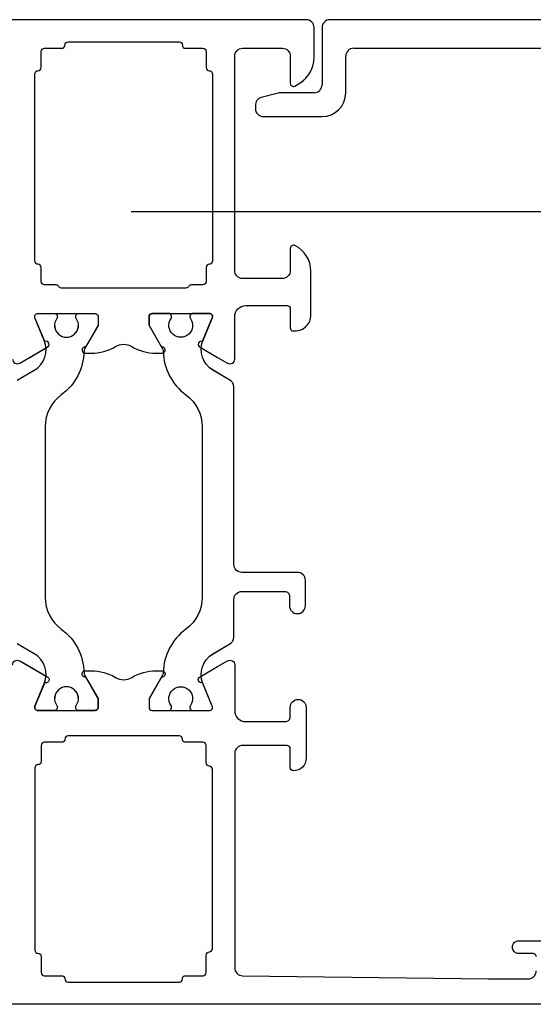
# Model space of a CAD drawing. Header units: millimetres. Extents: x 111285 to 237437, y -9513 to 52045.
# Tile 40 of 117: x 138019 to 138052, y 400 to 462. Entities that reach past the tile are written whole.
import ezdxf

# ---------------------------------------------------------------- set-up
doc = ezdxf.new("R2010")
doc.units = ezdxf.units.MM
doc.header["$LTSCALE"] = 100
doc.linetypes.add('ACAD_ISO10W100', pattern=[18, 12, -3, 0, -3])
doc.layers.get('0').update_dxf_attribs({"color": 252})
doc.layers.add('0-BUITENKOZIJNEN', color=252, linetype='Continuous')

# ---------------------------------------------------------------- blocks, each defined once
blk = doc.blocks.new('SR8-hori')
at = {"linetype": 'ACAD_ISO10W100', "ltscale": 0.25}
blk.add_line((440.549, 44.803), (394.477, 44.806), dxfattribs=at)
at = {"linetype": 'Continuous'}
blk.add_lwpolyline([(387.3, 34.208), (388.368, 34.825, 0.376373), (389.004, 36.698), (388.413, 38.123, -0.534511), (388.598, 38.4), (389.625, 38.4, -0.609065), (389.788, 38.084, 1.936492), (391.012, 38.084, -0.609065), (391.175, 38.4), (392.2, 38.4), (392.2, 38.4, -0.414214), (392.4, 38.2), (392.4, 38.2), (392.4, 37.65), (391.544, 36.168, 0.126173), (391.504, 36.025, -0.233397), (390.073, 33.276, 0.239087), (389.05, 31.259), (389.05, 20.541, 0.239087), (390.073, 18.524, -0.233397), (391.504, 15.775, 0.126173), (391.544, 15.632), (392.4, 14.15), (392.4, 13.6, -0.414214), (392.2, 13.4), (391.175, 13.4, -0.609065), (391.012, 13.716, 1.936492), (389.788, 13.716, -0.609065), (389.625, 13.4), (388.598, 13.4), (388.598, 13.4, -0.534511), (388.413, 13.677), (388.413, 13.677), (389.004, 15.102, 0.376373), (388.368, 16.975), (387.3, 17.592, -0.267949)], format="xyb", dxfattribs=at)
blk.add_lwpolyline([(396.496, 15.775, -0.126173), (396.456, 15.632), (395.6, 14.15), (395.6, 13.6, 0.414214), (395.8, 13.4), (396.825, 13.4, 0.609065), (396.988, 13.716, -1.936492), (398.212, 13.716, 0.609065), (398.375, 13.4), (399.402, 13.4), (399.402, 13.4, 0.534511), (399.587, 13.677), (399.587, 13.677), (398.996, 15.102, -0.376373), (399.632, 16.975), (400.7, 17.592, 0.267949), (400.95, 18.025), (400.95, 20.4, -0.414214), (401.45, 20.9), (404.15, 20.9, -0.414214), (404.45, 20.6), (404.45, 20, 1), (405.45, 20), (405.45, 21.6, 0.414214), (404.95, 22.1), (401.45, 22.1, -0.414214), (400.95, 22.6), (400.95, 33.775, 0.267949), (400.7, 34.208), (399.632, 34.825, -0.376373), (398.996, 36.698), (399.587, 38.123, 0.534511), (399.402, 38.4), (398.375, 38.4, 0.609065), (398.212, 38.084, -1.936492), (396.988, 38.084, 0.609065), (396.825, 38.4), (395.8, 38.4), (395.8, 38.4, 0.414214), (395.6, 38.2), (395.6, 38.2), (395.6, 37.65), (396.456, 36.168, -0.126173), (396.496, 36.025, 0.233397), (397.927, 33.276, -0.239087), (398.95, 31.259), (398.95, 20.541, -0.239087), (397.927, 18.524, 0.233397)], format="xyb", close=True, dxfattribs=at)
at = {"layer": '0-BUITENKOZIJNEN', "linetype": 'Continuous'}
for p, q in [((449.5, 56.9), (407, 56.9)), ((406.5, 56.4), (406.5, 52.8)), ((408, 52.3), (408, 54.6)), ((408, 54.6), (408, 54.6)), ((408.5, 55.1), (432, 55.1)), ((406.5, 52.8), (406.5, 52.8)), ((403.736, 52.283), (402.671, 51.997)), ((406, 52.3), (403.866, 52.3)), ((403.866, 52.3), (403.866, 52.3)), ((408, 52.3), (408, 52.3)), ((402.3, 51.514), (402.3, 51.3)), ((402.8, 50.8), (406.5, 50.8))]:
    blk.add_line(p, q, dxfattribs=at)
for points in [[(387, 35.533, 0.57735), (387.45, 35.273), (387.45, 35.273), (388.079, 35.636), (388.079, 35.636), (389.18, 36.272, 1), (389.027, 36.642), (388.413, 38.123), (388.413, 38.123, -0.534511), (388.598, 38.4), (388.598, 38.4), (392.2, 38.4), (392.2, 38.4, -0.414214), (392.4, 38.2), (392.4, 38.2), (392.4, 37.66), (392.4, 37.66), (391.614, 36.298), (391.614, 36.298, 1.077346), (391.584, 35.9), (391.584, 35.9), (391.961, 35.9), (391.961, 35.9, 0.134511), (393.49, 36.319, -0.273978), (394.51, 36.319, 0.134511), (396.039, 35.9), (396.039, 35.9), (396.416, 35.9), (396.416, 35.9, 1.077346), (396.386, 36.298), (396.386, 36.298), (395.6, 37.66), (395.6, 37.66), (395.6, 38.2), (395.6, 38.2, -0.414214), (395.8, 38.4), (399.402, 38.4, -0.534511), (399.587, 38.123), (398.973, 36.642, 1), (398.82, 36.272), (399.921, 35.636), (400.55, 35.273, 0.57735), (401, 35.533), (401, 38.2, -0.414214), (401.7, 38.9), (404.3, 38.9, -0.414214), (404.5, 38.7), (404.5, 37.5, 0.414214), (404.7, 37.3), (404.8, 37.3, 0.414214), (405.8, 38.3), (405.8, 41.061, 0.287008), (404.787, 42.68, 0.553992), (404.5, 42.5), (404.5, 41.1, -0.414214), (404, 40.6), (401.5, 40.6, -0.414214), (401, 41.1), (401, 54.6, -0.414214), (401.5, 55.1), (404, 55.1, -0.414214), (404.5, 54.6), (404.5, 52.9, 0.536675), (404.778, 52.716, 0.301511), (406, 54.558), (406, 56.4, 0.414214), (405.5, 56.9), (382.5, 56.9, 0.414214)], [(387, 16.267, -0.57735), (387.45, 16.527), (388.079, 16.164), (389.18, 15.528, -1), (389.027, 15.158), (388.413, 13.677, 0.534511), (388.598, 13.4), (392.2, 13.4, 0.414214), (392.4, 13.6), (392.4, 14.14), (391.614, 15.502, -1.077346), (391.584, 15.9), (391.961, 15.9, -0.134511), (393.49, 15.481, 0.273978), (394.51, 15.481, -0.134511), (396.039, 15.9), (396.416, 15.9, -1.077346), (396.386, 15.502), (395.6, 14.14), (395.6, 13.6, 0.414214), (395.8, 13.4), (399.402, 13.4, 0.534511), (399.587, 13.677), (398.973, 15.158, -1), (398.82, 15.528), (399.921, 16.164), (400.55, 16.527), (400.55, 16.527, -0.57735), (401, 16.267), (401, 16.267), (401, 13.4, 0.414214), (401.7, 12.7), (404.2, 12.7, 0.414214), (404.5, 13), (404.5, 13.6, -0.414214), (405, 14.1, -0.414214), (405.5, 13.6), (405.5, 13.6), (405.5, 10.4, -0.414214), (404.7, 9.6, -0.414214), (404.5, 9.8), (404.5, 11), (404.5, 11, 0.414214), (404.3, 11.2), (401.5, 11.2), (401.5, 11.2, 0.414214), (401, 10.7), (401, -2.8, 0.414214), (401.5, -3.3), (417, -3.5), (419.5, -3.5, 0.414214), (420, -3)], [(420, -2.1, 0.414214), (419.8, -1.9), (419.8, -1.9), (418.9, -1.9, -0.414214), (418.5, -1.5, -0.414214), (418.9, -1.1), (422, -1.1)], [(427.5, -5.1), (360.5, -5.1, -0.414214)]]:
    blk.add_lwpolyline(points, format="xyb", dxfattribs=at)
for points in [[(388.4, 47.594), (388.4, 53.487), (388.4, 53.487, -0.414214), (388.6, 53.687), (388.6, 53.687, 0.414214), (388.8, 53.887), (388.8, 53.887), (388.8, 54.9), (388.8, 54.9, -0.414214), (389, 55.1), (389, 55.1), (390.1, 55.1), (390.1, 55.1, 0.414214), (390.3, 55.3), (390.3, 55.3, -0.414214), (390.5, 55.5), (390.5, 55.5), (394, 55.5), (394, 55.5), (397.5, 55.5, -0.414214), (397.7, 55.3), (397.7, 55.3, 0.414214), (397.9, 55.1), (397.9, 55.1), (399, 55.1), (399, 55.1, -0.414214), (399.2, 54.9), (399.2, 54.9), (399.2, 53.887), (399.2, 53.887, 0.414214), (399.4, 53.687), (399.4, 53.687, -0.414214), (399.6, 53.487), (399.6, 53.487), (399.6, 47.594), (399.6, 41.7, -0.414214), (399.4, 41.5, 0.414214), (399.2, 41.3), (399.2, 40.4, -0.414214), (399, 40.2), (398.273, 40.2, 0.267949), (398.1, 40.1), (398.1, 40.1, -0.267949), (397.927, 40), (394, 40), (390.073, 40, -0.267949), (389.9, 40.1, 0.267949), (389.727, 40.2), (389, 40.2, -0.414214), (388.8, 40.4), (388.8, 41.3, 0.414214), (388.6, 41.5, -0.414214), (388.4, 41.7), (388.4, 41.7)], [(388.4, 9.787), (388.4, -1.687, 0.414214), (388.6, -1.887, -0.414214), (388.8, -2.087), (388.8, -3.1, 0.414214), (389, -3.3), (390.1, -3.3, -0.414214), (390.3, -3.5, 0.414214), (390.5, -3.7), (394, -3.7), (397.5, -3.7), (397.5, -3.7, 0.414214), (397.7, -3.5), (397.7, -3.5, -0.414214), (397.9, -3.3), (397.9, -3.3), (399, -3.3), (399, -3.3, 0.414214), (399.2, -3.1), (399.2, -3.1), (399.2, -2, -0.414214), (399.4, -1.8, 0.414214), (399.6, -1.6), (399.6, 9.7, 0.414214), (399.4, 9.9, -0.414214), (399.2, 10.1), (399.2, 11.2, 0.414214), (399, 11.4), (397.9, 11.4, -0.414214), (397.7, 11.6, 0.414214), (397.5, 11.8), (394, 11.8), (390.5, 11.8, 0.414214), (390.3, 11.6, -0.414214), (390.1, 11.4), (389, 11.4, 0.414214), (388.8, 11.2), (388.8, 10.187, -0.414214), (388.6, 9.987, 0.414214)]]:
    blk.add_lwpolyline(points, format="xyb", close=True, dxfattribs=at)
for centre, radius, start, end in [((407, 56.4), 0.5, 90, 180), ((408.5, 54.6), 0.5, 90, 180), ((406, 52.8), 0.5, 270, 0), ((403.866, 51.8), 0.5, 90, 105), ((406.5, 52.3), 1.5, 270, 0), ((402.8, 51.514), 0.5, 105, 180), ((402.8, 51.3), 0.5, 180, 270)]:
    blk.add_arc(centre, radius, start, end, dxfattribs=at)
blk = doc.blocks.new('onderlegger beganegrond')
blk.add_blockref('SR8-hori', (11480, 405.1))

msp = doc.modelspace()

# ---------------------------------------------------------------- linework, layer by layer
at = {"linetype": 'ACAD_ISO10W100', "ltscale": 0.25}
msp.add_line((138072.547, 449.903), (138026.475, 449.906), dxfattribs=at)
msp.add_line((138072.547, 449.903), (138026.475, 449.906), dxfattribs=at)
msp.add_line((138072.547, 449.903), (138026.475, 449.906), dxfattribs=at)
at = {"linetype": 'Continuous'}
msp.add_lwpolyline([(138019.299, 439.308), (138020.367, 439.925, 0.376373), (138021.002, 441.798), (138020.412, 443.223, -0.534511), (138020.597, 443.5), (138021.624, 443.5, -0.609065), (138021.787, 443.184, 1.936492), (138023.01, 443.184, -0.609065), (138023.173, 443.5), (138024.199, 443.5), (138024.199, 443.5, -0.414214), (138024.399, 443.3), (138024.399, 443.3), (138024.399, 442.75), (138023.543, 441.268, 0.126173), (138023.503, 441.125, -0.233397), (138022.071, 438.376, 0.239087), (138021.049, 436.359), (138021.049, 425.641, 0.239087), (138022.071, 423.624, -0.233397), (138023.503, 420.875, 0.126173), (138023.543, 420.732), (138024.399, 419.25), (138024.399, 418.7, -0.414214), (138024.199, 418.5), (138023.173, 418.5, -0.609065), (138023.01, 418.816, 1.936492), (138021.787, 418.816, -0.609065), (138021.624, 418.5), (138020.597, 418.5), (138020.597, 418.5, -0.534511), (138020.412, 418.777), (138020.412, 418.777), (138021.002, 420.202, 0.376373), (138020.367, 422.075), (138019.299, 422.692, -0.267949)], format="xyb", dxfattribs=at)
msp.add_lwpolyline([(138019.299, 439.308), (138020.367, 439.925, 0.376373), (138021.002, 441.798), (138020.412, 443.223, -0.534511), (138020.597, 443.5), (138021.624, 443.5, -0.609065), (138021.787, 443.184, 1.936492), (138023.01, 443.184, -0.609065), (138023.173, 443.5), (138024.199, 443.5), (138024.199, 443.5, -0.414214), (138024.399, 443.3), (138024.399, 443.3), (138024.399, 442.75), (138023.543, 441.268, 0.126173), (138023.503, 441.125, -0.233397), (138022.071, 438.376, 0.239087), (138021.049, 436.359), (138021.049, 425.641, 0.239087), (138022.071, 423.624, -0.233397), (138023.503, 420.875, 0.126173), (138023.543, 420.732), (138024.399, 419.25), (138024.399, 418.7, -0.414214), (138024.199, 418.5), (138023.173, 418.5, -0.609065), (138023.01, 418.816, 1.936492), (138021.787, 418.816, -0.609065), (138021.624, 418.5), (138020.597, 418.5), (138020.597, 418.5, -0.534511), (138020.412, 418.777), (138020.412, 418.777), (138021.002, 420.202, 0.376373), (138020.367, 422.075), (138019.299, 422.692, -0.267949)], format="xyb", dxfattribs=at)
msp.add_lwpolyline([(138019.299, 439.308), (138020.367, 439.925, 0.376373), (138021.002, 441.798), (138020.412, 443.223, -0.534511), (138020.597, 443.5), (138021.624, 443.5, -0.609065), (138021.787, 443.184, 1.936492), (138023.01, 443.184, -0.609065), (138023.173, 443.5), (138024.199, 443.5), (138024.199, 443.5, -0.414214), (138024.399, 443.3), (138024.399, 443.3), (138024.399, 442.75), (138023.543, 441.268, 0.126173), (138023.503, 441.125, -0.233397), (138022.071, 438.376, 0.239087), (138021.049, 436.359), (138021.049, 425.641, 0.239087), (138022.071, 423.624, -0.233397), (138023.503, 420.875, 0.126173), (138023.543, 420.732), (138024.399, 419.25), (138024.399, 418.7, -0.414214), (138024.199, 418.5), (138023.173, 418.5, -0.609065), (138023.01, 418.816, 1.936492), (138021.787, 418.816, -0.609065), (138021.624, 418.5), (138020.597, 418.5), (138020.597, 418.5, -0.534511), (138020.412, 418.777), (138020.412, 418.777), (138021.002, 420.202, 0.376373), (138020.367, 422.075), (138019.299, 422.692, -0.267949)], format="xyb", dxfattribs=at)
msp.add_lwpolyline([(138028.494, 420.875, -0.126173), (138028.454, 420.732), (138027.599, 419.25), (138027.599, 418.7, 0.414214), (138027.799, 418.5), (138028.824, 418.5, 0.609065), (138028.987, 418.816, -1.936492), (138030.21, 418.816, 0.609065), (138030.373, 418.5), (138031.4, 418.5), (138031.4, 418.5, 0.534511), (138031.585, 418.777), (138031.585, 418.777), (138030.995, 420.202, -0.376373), (138031.63, 422.075), (138032.699, 422.692, 0.267949), (138032.949, 423.125), (138032.949, 425.5, -0.414214), (138033.449, 426), (138036.149, 426, -0.414214), (138036.449, 425.7), (138036.449, 425.1, 1), (138037.449, 425.1), (138037.449, 426.7, 0.414214), (138036.949, 427.2), (138033.449, 427.2, -0.414214), (138032.949, 427.7), (138032.949, 438.875, 0.267949), (138032.699, 439.308), (138031.63, 439.925, -0.376373), (138030.995, 441.798), (138031.585, 443.223, 0.534511), (138031.4, 443.5), (138030.373, 443.5, 0.609065), (138030.21, 443.184, -1.936492), (138028.987, 443.184, 0.609065), (138028.824, 443.5), (138027.799, 443.5), (138027.799, 443.5, 0.414214), (138027.599, 443.3), (138027.599, 443.3), (138027.599, 442.75), (138028.454, 441.268, -0.126173), (138028.494, 441.125, 0.233397), (138029.926, 438.376, -0.239087), (138030.949, 436.359), (138030.949, 425.641, -0.239087), (138029.926, 423.624, 0.233397)], format="xyb", close=True, dxfattribs=at)
msp.add_lwpolyline([(138028.494, 420.875, -0.126173), (138028.454, 420.732), (138027.599, 419.25), (138027.599, 418.7, 0.414214), (138027.799, 418.5), (138028.824, 418.5, 0.609065), (138028.987, 418.816, -1.936492), (138030.21, 418.816, 0.609065), (138030.373, 418.5), (138031.4, 418.5), (138031.4, 418.5, 0.534511), (138031.585, 418.777), (138031.585, 418.777), (138030.995, 420.202, -0.376373), (138031.63, 422.075), (138032.699, 422.692, 0.267949), (138032.949, 423.125), (138032.949, 425.5, -0.414214), (138033.449, 426), (138036.149, 426, -0.414214), (138036.449, 425.7), (138036.449, 425.1, 1), (138037.449, 425.1), (138037.449, 426.7, 0.414214), (138036.949, 427.2), (138033.449, 427.2, -0.414214), (138032.949, 427.7), (138032.949, 438.875, 0.267949), (138032.699, 439.308), (138031.63, 439.925, -0.376373), (138030.995, 441.798), (138031.585, 443.223, 0.534511), (138031.4, 443.5), (138030.373, 443.5, 0.609065), (138030.21, 443.184, -1.936492), (138028.987, 443.184, 0.609065), (138028.824, 443.5), (138027.799, 443.5), (138027.799, 443.5, 0.414214), (138027.599, 443.3), (138027.599, 443.3), (138027.599, 442.75), (138028.454, 441.268, -0.126173), (138028.494, 441.125, 0.233397), (138029.926, 438.376, -0.239087), (138030.949, 436.359), (138030.949, 425.641, -0.239087), (138029.926, 423.624, 0.233397)], format="xyb", close=True, dxfattribs=at)
msp.add_lwpolyline([(138028.494, 420.875, -0.126173), (138028.454, 420.732), (138027.599, 419.25), (138027.599, 418.7, 0.414214), (138027.799, 418.5), (138028.824, 418.5, 0.609065), (138028.987, 418.816, -1.936492), (138030.21, 418.816, 0.609065), (138030.373, 418.5), (138031.4, 418.5), (138031.4, 418.5, 0.534511), (138031.585, 418.777), (138031.585, 418.777), (138030.995, 420.202, -0.376373), (138031.63, 422.075), (138032.699, 422.692, 0.267949), (138032.949, 423.125), (138032.949, 425.5, -0.414214), (138033.449, 426), (138036.149, 426, -0.414214), (138036.449, 425.7), (138036.449, 425.1, 1), (138037.449, 425.1), (138037.449, 426.7, 0.414214), (138036.949, 427.2), (138033.449, 427.2, -0.414214), (138032.949, 427.7), (138032.949, 438.875, 0.267949), (138032.699, 439.308), (138031.63, 439.925, -0.376373), (138030.995, 441.798), (138031.585, 443.223, 0.534511), (138031.4, 443.5), (138030.373, 443.5, 0.609065), (138030.21, 443.184, -1.936492), (138028.987, 443.184, 0.609065), (138028.824, 443.5), (138027.799, 443.5), (138027.799, 443.5, 0.414214), (138027.599, 443.3), (138027.599, 443.3), (138027.599, 442.75), (138028.454, 441.268, -0.126173), (138028.494, 441.125, 0.233397), (138029.926, 438.376, -0.239087), (138030.949, 436.359), (138030.949, 425.641, -0.239087), (138029.926, 423.624, 0.233397)], format="xyb", close=True, dxfattribs=at)
at = {"layer": '0-BUITENKOZIJNEN', "linetype": 'Continuous'}
for p, q in [((138081.499, 462), (138038.999, 462)), ((138081.499, 462), (138038.999, 462)), ((138081.499, 462), (138038.999, 462)), ((138038.499, 461.5), (138038.499, 457.9)), ((138038.499, 461.5), (138038.499, 457.9)), ((138038.499, 461.5), (138038.499, 457.9)), ((138040.499, 460.2), (138063.999, 460.2)), ((138040.499, 460.2), (138063.999, 460.2)), ((138040.499, 460.2), (138063.999, 460.2)), ((138039.999, 457.4), (138039.999, 459.7)), ((138039.999, 459.7), (138039.999, 459.7)), ((138039.999, 457.4), (138039.999, 459.7)), ((138039.999, 459.7), (138039.999, 459.7)), ((138039.999, 457.4), (138039.999, 459.7)), ((138039.999, 459.7), (138039.999, 459.7)), ((138038.499, 457.9), (138038.499, 457.9)), ((138038.499, 457.9), (138038.499, 457.9)), ((138038.499, 457.9), (138038.499, 457.9)), ((138035.735, 457.383), (138034.669, 457.097)), ((138035.735, 457.383), (138034.669, 457.097)), ((138035.735, 457.383), (138034.669, 457.097)), ((138037.999, 457.4), (138035.864, 457.4)), ((138035.864, 457.4), (138035.864, 457.4)), ((138037.999, 457.4), (138035.864, 457.4)), ((138035.864, 457.4), (138035.864, 457.4)), ((138037.999, 457.4), (138035.864, 457.4)), ((138035.864, 457.4), (138035.864, 457.4)), ((138039.999, 457.4), (138039.999, 457.4)), ((138039.999, 457.4), (138039.999, 457.4)), ((138039.999, 457.4), (138039.999, 457.4)), ((138034.299, 456.614), (138034.299, 456.4)), ((138034.299, 456.614), (138034.299, 456.4)), ((138034.299, 456.614), (138034.299, 456.4)), ((138034.799, 455.9), (138038.499, 455.9)), ((138034.799, 455.9), (138038.499, 455.9)), ((138034.799, 455.9), (138038.499, 455.9))]:
    msp.add_line(p, q, dxfattribs=at)
for points in [[(138018.999, 440.633, 0.57735), (138019.449, 440.373), (138019.449, 440.373), (138020.077, 440.736), (138020.077, 440.736), (138021.179, 441.372, 1), (138021.026, 441.742), (138020.412, 443.223), (138020.412, 443.223, -0.534511), (138020.597, 443.5), (138020.597, 443.5), (138024.199, 443.5), (138024.199, 443.5, -0.414214), (138024.399, 443.3), (138024.399, 443.3), (138024.399, 442.76), (138024.399, 442.76), (138023.612, 441.398), (138023.612, 441.398, 1.077346), (138023.582, 441), (138023.582, 441), (138023.96, 441), (138023.96, 441, 0.134511), (138025.489, 441.419, -0.273978), (138026.508, 441.419, 0.134511), (138028.037, 441), (138028.037, 441), (138028.415, 441), (138028.415, 441, 1.077346), (138028.385, 441.398), (138028.385, 441.398), (138027.599, 442.76), (138027.599, 442.76), (138027.599, 443.3), (138027.599, 443.3, -0.414214), (138027.799, 443.5), (138031.4, 443.5, -0.534511), (138031.585, 443.223), (138030.971, 441.742, 1), (138030.818, 441.372), (138031.92, 440.736), (138032.549, 440.373, 0.57735), (138032.999, 440.633), (138032.999, 443.3, -0.414214), (138033.699, 444), (138036.299, 444, -0.414214), (138036.499, 443.8), (138036.499, 442.6, 0.414214), (138036.699, 442.4), (138036.799, 442.4, 0.414214), (138037.799, 443.4), (138037.799, 446.161, 0.287008), (138036.786, 447.78, 0.553992), (138036.499, 447.6), (138036.499, 446.2, -0.414214), (138035.999, 445.7), (138033.499, 445.7, -0.414214), (138032.999, 446.2), (138032.999, 459.7, -0.414214), (138033.499, 460.2), (138035.999, 460.2, -0.414214), (138036.499, 459.7), (138036.499, 458, 0.536675), (138036.776, 457.816, 0.301511), (138037.999, 459.658), (138037.999, 461.5, 0.414214), (138037.499, 462), (138014.499, 462, 0.414214)], [(138018.999, 440.633, 0.57735), (138019.449, 440.373), (138019.449, 440.373), (138020.077, 440.736), (138020.077, 440.736), (138021.179, 441.372, 1), (138021.026, 441.742), (138020.412, 443.223), (138020.412, 443.223, -0.534511), (138020.597, 443.5), (138020.597, 443.5), (138024.199, 443.5), (138024.199, 443.5, -0.414214), (138024.399, 443.3), (138024.399, 443.3), (138024.399, 442.76), (138024.399, 442.76), (138023.612, 441.398), (138023.612, 441.398, 1.077346), (138023.582, 441), (138023.582, 441), (138023.96, 441), (138023.96, 441, 0.134511), (138025.489, 441.419, -0.273978), (138026.508, 441.419, 0.134511), (138028.037, 441), (138028.037, 441), (138028.415, 441), (138028.415, 441, 1.077346), (138028.385, 441.398), (138028.385, 441.398), (138027.599, 442.76), (138027.599, 442.76), (138027.599, 443.3), (138027.599, 443.3, -0.414214), (138027.799, 443.5), (138031.4, 443.5, -0.534511), (138031.585, 443.223), (138030.971, 441.742, 1), (138030.818, 441.372), (138031.92, 440.736), (138032.549, 440.373, 0.57735), (138032.999, 440.633), (138032.999, 443.3, -0.414214), (138033.699, 444), (138036.299, 444, -0.414214), (138036.499, 443.8), (138036.499, 442.6, 0.414214), (138036.699, 442.4), (138036.799, 442.4, 0.414214), (138037.799, 443.4), (138037.799, 446.161, 0.287008), (138036.786, 447.78, 0.553992), (138036.499, 447.6), (138036.499, 446.2, -0.414214), (138035.999, 445.7), (138033.499, 445.7, -0.414214), (138032.999, 446.2), (138032.999, 459.7, -0.414214), (138033.499, 460.2), (138035.999, 460.2, -0.414214), (138036.499, 459.7), (138036.499, 458, 0.536675), (138036.776, 457.816, 0.301511), (138037.999, 459.658), (138037.999, 461.5, 0.414214), (138037.499, 462), (138014.499, 462, 0.414214)], [(138018.999, 440.633, 0.57735), (138019.449, 440.373), (138019.449, 440.373), (138020.077, 440.736), (138020.077, 440.736), (138021.179, 441.372, 1), (138021.026, 441.742), (138020.412, 443.223), (138020.412, 443.223, -0.534511), (138020.597, 443.5), (138020.597, 443.5), (138024.199, 443.5), (138024.199, 443.5, -0.414214), (138024.399, 443.3), (138024.399, 443.3), (138024.399, 442.76), (138024.399, 442.76), (138023.612, 441.398), (138023.612, 441.398, 1.077346), (138023.582, 441), (138023.582, 441), (138023.96, 441), (138023.96, 441, 0.134511), (138025.489, 441.419, -0.273978), (138026.508, 441.419, 0.134511), (138028.037, 441), (138028.037, 441), (138028.415, 441), (138028.415, 441, 1.077346), (138028.385, 441.398), (138028.385, 441.398), (138027.599, 442.76), (138027.599, 442.76), (138027.599, 443.3), (138027.599, 443.3, -0.414214), (138027.799, 443.5), (138031.4, 443.5, -0.534511), (138031.585, 443.223), (138030.971, 441.742, 1), (138030.818, 441.372), (138031.92, 440.736), (138032.549, 440.373, 0.57735), (138032.999, 440.633), (138032.999, 443.3, -0.414214), (138033.699, 444), (138036.299, 444, -0.414214), (138036.499, 443.8), (138036.499, 442.6, 0.414214), (138036.699, 442.4), (138036.799, 442.4, 0.414214), (138037.799, 443.4), (138037.799, 446.161, 0.287008), (138036.786, 447.78, 0.553992), (138036.499, 447.6), (138036.499, 446.2, -0.414214), (138035.999, 445.7), (138033.499, 445.7, -0.414214), (138032.999, 446.2), (138032.999, 459.7, -0.414214), (138033.499, 460.2), (138035.999, 460.2, -0.414214), (138036.499, 459.7), (138036.499, 458, 0.536675), (138036.776, 457.816, 0.301511), (138037.999, 459.658), (138037.999, 461.5, 0.414214), (138037.499, 462), (138014.499, 462, 0.414214)], [(138018.999, 421.367, -0.57735), (138019.449, 421.627), (138020.077, 421.264), (138021.179, 420.628, -1), (138021.026, 420.258), (138020.412, 418.777, 0.534511), (138020.597, 418.5), (138024.199, 418.5, 0.414214), (138024.399, 418.7), (138024.399, 419.24), (138023.612, 420.602, -1.077346), (138023.582, 421), (138023.96, 421, -0.134511), (138025.489, 420.581, 0.273978), (138026.508, 420.581, -0.134511), (138028.037, 421), (138028.415, 421, -1.077346), (138028.385, 420.602), (138027.599, 419.24), (138027.599, 418.7, 0.414214), (138027.799, 418.5), (138031.4, 418.5, 0.534511), (138031.585, 418.777), (138030.971, 420.258, -1), (138030.818, 420.628), (138031.92, 421.264), (138032.549, 421.627), (138032.549, 421.627, -0.57735), (138032.999, 421.367), (138032.999, 421.367), (138032.999, 418.5, 0.414214), (138033.699, 417.8), (138036.199, 417.8, 0.414214), (138036.499, 418.1), (138036.499, 418.7, -0.414214), (138036.999, 419.2, -0.414214), (138037.499, 418.7), (138037.499, 418.7), (138037.499, 415.5, -0.414214), (138036.699, 414.7, -0.414214), (138036.499, 414.9), (138036.499, 416.1), (138036.499, 416.1, 0.414214), (138036.299, 416.3), (138033.499, 416.3), (138033.499, 416.3, 0.414214), (138032.999, 415.8), (138032.999, 402.3, 0.414214), (138033.499, 401.8), (138048.999, 401.6), (138051.499, 401.6, 0.414214), (138051.999, 402.1)], [(138018.999, 421.367, -0.57735), (138019.449, 421.627), (138020.077, 421.264), (138021.179, 420.628, -1), (138021.026, 420.258), (138020.412, 418.777, 0.534511), (138020.597, 418.5), (138024.199, 418.5, 0.414214), (138024.399, 418.7), (138024.399, 419.24), (138023.612, 420.602, -1.077346), (138023.582, 421), (138023.96, 421, -0.134511), (138025.489, 420.581, 0.273978), (138026.508, 420.581, -0.134511), (138028.037, 421), (138028.415, 421, -1.077346), (138028.385, 420.602), (138027.599, 419.24), (138027.599, 418.7, 0.414214), (138027.799, 418.5), (138031.4, 418.5, 0.534511), (138031.585, 418.777), (138030.971, 420.258, -1), (138030.818, 420.628), (138031.92, 421.264), (138032.549, 421.627), (138032.549, 421.627, -0.57735), (138032.999, 421.367), (138032.999, 421.367), (138032.999, 418.5, 0.414214), (138033.699, 417.8), (138036.199, 417.8, 0.414214), (138036.499, 418.1), (138036.499, 418.7, -0.414214), (138036.999, 419.2, -0.414214), (138037.499, 418.7), (138037.499, 418.7), (138037.499, 415.5, -0.414214), (138036.699, 414.7, -0.414214), (138036.499, 414.9), (138036.499, 416.1), (138036.499, 416.1, 0.414214), (138036.299, 416.3), (138033.499, 416.3), (138033.499, 416.3, 0.414214), (138032.999, 415.8), (138032.999, 402.3, 0.414214), (138033.499, 401.8), (138048.999, 401.6), (138051.499, 401.6, 0.414214), (138051.999, 402.1)], [(138018.999, 421.367, -0.57735), (138019.449, 421.627), (138020.077, 421.264), (138021.179, 420.628, -1), (138021.026, 420.258), (138020.412, 418.777, 0.534511), (138020.597, 418.5), (138024.199, 418.5, 0.414214), (138024.399, 418.7), (138024.399, 419.24), (138023.612, 420.602, -1.077346), (138023.582, 421), (138023.96, 421, -0.134511), (138025.489, 420.581, 0.273978), (138026.508, 420.581, -0.134511), (138028.037, 421), (138028.415, 421, -1.077346), (138028.385, 420.602), (138027.599, 419.24), (138027.599, 418.7, 0.414214), (138027.799, 418.5), (138031.4, 418.5, 0.534511), (138031.585, 418.777), (138030.971, 420.258, -1), (138030.818, 420.628), (138031.92, 421.264), (138032.549, 421.627), (138032.549, 421.627, -0.57735), (138032.999, 421.367), (138032.999, 421.367), (138032.999, 418.5, 0.414214), (138033.699, 417.8), (138036.199, 417.8, 0.414214), (138036.499, 418.1), (138036.499, 418.7, -0.414214), (138036.999, 419.2, -0.414214), (138037.499, 418.7), (138037.499, 418.7), (138037.499, 415.5, -0.414214), (138036.699, 414.7, -0.414214), (138036.499, 414.9), (138036.499, 416.1), (138036.499, 416.1, 0.414214), (138036.299, 416.3), (138033.499, 416.3), (138033.499, 416.3, 0.414214), (138032.999, 415.8), (138032.999, 402.3, 0.414214), (138033.499, 401.8), (138048.999, 401.6), (138051.499, 401.6, 0.414214), (138051.999, 402.1)], [(138051.999, 403, 0.414214), (138051.799, 403.2), (138051.799, 403.2), (138050.899, 403.2, -0.414214), (138050.499, 403.6, -0.414214), (138050.899, 404), (138053.999, 404)], [(138051.999, 403, 0.414214), (138051.799, 403.2), (138051.799, 403.2), (138050.899, 403.2, -0.414214), (138050.499, 403.6, -0.414214), (138050.899, 404), (138053.999, 404)], [(138051.999, 403, 0.414214), (138051.799, 403.2), (138051.799, 403.2), (138050.899, 403.2, -0.414214), (138050.499, 403.6, -0.414214), (138050.899, 404), (138053.999, 404)], [(138059.499, 400), (137992.499, 400, -0.414214)], [(138059.499, 400), (137992.499, 400, -0.414214)], [(138059.499, 400), (137992.499, 400, -0.414214)]]:
    msp.add_lwpolyline(points, format="xyb", dxfattribs=at)
for points in [[(138020.399, 452.694), (138020.399, 458.587), (138020.399, 458.587, -0.414214), (138020.599, 458.787), (138020.599, 458.787, 0.414214), (138020.799, 458.987), (138020.799, 458.987), (138020.799, 460), (138020.799, 460, -0.414214), (138020.999, 460.2), (138020.999, 460.2), (138022.099, 460.2), (138022.099, 460.2, 0.414214), (138022.299, 460.4), (138022.299, 460.4, -0.414214), (138022.499, 460.6), (138022.499, 460.6), (138025.999, 460.6), (138025.999, 460.6), (138029.499, 460.6, -0.414214), (138029.699, 460.4), (138029.699, 460.4, 0.414214), (138029.899, 460.2), (138029.899, 460.2), (138030.999, 460.2), (138030.999, 460.2, -0.414214), (138031.199, 460), (138031.199, 460), (138031.199, 458.987), (138031.199, 458.987, 0.414214), (138031.399, 458.787), (138031.399, 458.787, -0.414214), (138031.599, 458.587), (138031.599, 458.587), (138031.599, 452.694), (138031.599, 446.8, -0.414214), (138031.399, 446.6, 0.414214), (138031.199, 446.4), (138031.199, 445.5, -0.414214), (138030.999, 445.3), (138030.272, 445.3, 0.267949), (138030.099, 445.2), (138030.099, 445.2, -0.267949), (138029.925, 445.1), (138025.999, 445.1), (138022.072, 445.1, -0.267949), (138021.899, 445.2, 0.267949), (138021.725, 445.3), (138020.999, 445.3, -0.414214), (138020.799, 445.5), (138020.799, 446.4, 0.414214), (138020.599, 446.6, -0.414214), (138020.399, 446.8), (138020.399, 446.8)], [(138020.399, 452.694), (138020.399, 458.587), (138020.399, 458.587, -0.414214), (138020.599, 458.787), (138020.599, 458.787, 0.414214), (138020.799, 458.987), (138020.799, 458.987), (138020.799, 460), (138020.799, 460, -0.414214), (138020.999, 460.2), (138020.999, 460.2), (138022.099, 460.2), (138022.099, 460.2, 0.414214), (138022.299, 460.4), (138022.299, 460.4, -0.414214), (138022.499, 460.6), (138022.499, 460.6), (138025.999, 460.6), (138025.999, 460.6), (138029.499, 460.6, -0.414214), (138029.699, 460.4), (138029.699, 460.4, 0.414214), (138029.899, 460.2), (138029.899, 460.2), (138030.999, 460.2), (138030.999, 460.2, -0.414214), (138031.199, 460), (138031.199, 460), (138031.199, 458.987), (138031.199, 458.987, 0.414214), (138031.399, 458.787), (138031.399, 458.787, -0.414214), (138031.599, 458.587), (138031.599, 458.587), (138031.599, 452.694), (138031.599, 446.8, -0.414214), (138031.399, 446.6, 0.414214), (138031.199, 446.4), (138031.199, 445.5, -0.414214), (138030.999, 445.3), (138030.272, 445.3, 0.267949), (138030.099, 445.2), (138030.099, 445.2, -0.267949), (138029.925, 445.1), (138025.999, 445.1), (138022.072, 445.1, -0.267949), (138021.899, 445.2, 0.267949), (138021.725, 445.3), (138020.999, 445.3, -0.414214), (138020.799, 445.5), (138020.799, 446.4, 0.414214), (138020.599, 446.6, -0.414214), (138020.399, 446.8), (138020.399, 446.8)], [(138020.399, 452.694), (138020.399, 458.587), (138020.399, 458.587, -0.414214), (138020.599, 458.787), (138020.599, 458.787, 0.414214), (138020.799, 458.987), (138020.799, 458.987), (138020.799, 460), (138020.799, 460, -0.414214), (138020.999, 460.2), (138020.999, 460.2), (138022.099, 460.2), (138022.099, 460.2, 0.414214), (138022.299, 460.4), (138022.299, 460.4, -0.414214), (138022.499, 460.6), (138022.499, 460.6), (138025.999, 460.6), (138025.999, 460.6), (138029.499, 460.6, -0.414214), (138029.699, 460.4), (138029.699, 460.4, 0.414214), (138029.899, 460.2), (138029.899, 460.2), (138030.999, 460.2), (138030.999, 460.2, -0.414214), (138031.199, 460), (138031.199, 460), (138031.199, 458.987), (138031.199, 458.987, 0.414214), (138031.399, 458.787), (138031.399, 458.787, -0.414214), (138031.599, 458.587), (138031.599, 458.587), (138031.599, 452.694), (138031.599, 446.8, -0.414214), (138031.399, 446.6, 0.414214), (138031.199, 446.4), (138031.199, 445.5, -0.414214), (138030.999, 445.3), (138030.272, 445.3, 0.267949), (138030.099, 445.2), (138030.099, 445.2, -0.267949), (138029.925, 445.1), (138025.999, 445.1), (138022.072, 445.1, -0.267949), (138021.899, 445.2, 0.267949), (138021.725, 445.3), (138020.999, 445.3, -0.414214), (138020.799, 445.5), (138020.799, 446.4, 0.414214), (138020.599, 446.6, -0.414214), (138020.399, 446.8), (138020.399, 446.8)], [(138020.399, 414.887), (138020.399, 403.413, 0.414214), (138020.599, 403.213, -0.414214), (138020.799, 403.013), (138020.799, 402, 0.414214), (138020.999, 401.8), (138022.099, 401.8, -0.414214), (138022.299, 401.6, 0.414214), (138022.499, 401.4), (138025.999, 401.4), (138029.499, 401.4), (138029.499, 401.4, 0.414214), (138029.699, 401.6), (138029.699, 401.6, -0.414214), (138029.899, 401.8), (138029.899, 401.8), (138030.999, 401.8), (138030.999, 401.8, 0.414214), (138031.199, 402), (138031.199, 402), (138031.199, 403.1, -0.414214), (138031.399, 403.3, 0.414214), (138031.599, 403.5), (138031.599, 414.8, 0.414214), (138031.399, 415, -0.414214), (138031.199, 415.2), (138031.199, 416.3, 0.414214), (138030.999, 416.5), (138029.899, 416.5, -0.414214), (138029.699, 416.7, 0.414214), (138029.499, 416.9), (138025.999, 416.9), (138022.499, 416.9, 0.414214), (138022.299, 416.7, -0.414214), (138022.099, 416.5), (138020.999, 416.5, 0.414214), (138020.799, 416.3), (138020.799, 415.287, -0.414214), (138020.599, 415.087, 0.414214)], [(138020.399, 414.887), (138020.399, 403.413, 0.414214), (138020.599, 403.213, -0.414214), (138020.799, 403.013), (138020.799, 402, 0.414214), (138020.999, 401.8), (138022.099, 401.8, -0.414214), (138022.299, 401.6, 0.414214), (138022.499, 401.4), (138025.999, 401.4), (138029.499, 401.4), (138029.499, 401.4, 0.414214), (138029.699, 401.6), (138029.699, 401.6, -0.414214), (138029.899, 401.8), (138029.899, 401.8), (138030.999, 401.8), (138030.999, 401.8, 0.414214), (138031.199, 402), (138031.199, 402), (138031.199, 403.1, -0.414214), (138031.399, 403.3, 0.414214), (138031.599, 403.5), (138031.599, 414.8, 0.414214), (138031.399, 415, -0.414214), (138031.199, 415.2), (138031.199, 416.3, 0.414214), (138030.999, 416.5), (138029.899, 416.5, -0.414214), (138029.699, 416.7, 0.414214), (138029.499, 416.9), (138025.999, 416.9), (138022.499, 416.9, 0.414214), (138022.299, 416.7, -0.414214), (138022.099, 416.5), (138020.999, 416.5, 0.414214), (138020.799, 416.3), (138020.799, 415.287, -0.414214), (138020.599, 415.087, 0.414214)], [(138020.399, 414.887), (138020.399, 403.413, 0.414214), (138020.599, 403.213, -0.414214), (138020.799, 403.013), (138020.799, 402, 0.414214), (138020.999, 401.8), (138022.099, 401.8, -0.414214), (138022.299, 401.6, 0.414214), (138022.499, 401.4), (138025.999, 401.4), (138029.499, 401.4), (138029.499, 401.4, 0.414214), (138029.699, 401.6), (138029.699, 401.6, -0.414214), (138029.899, 401.8), (138029.899, 401.8), (138030.999, 401.8), (138030.999, 401.8, 0.414214), (138031.199, 402), (138031.199, 402), (138031.199, 403.1, -0.414214), (138031.399, 403.3, 0.414214), (138031.599, 403.5), (138031.599, 414.8, 0.414214), (138031.399, 415, -0.414214), (138031.199, 415.2), (138031.199, 416.3, 0.414214), (138030.999, 416.5), (138029.899, 416.5, -0.414214), (138029.699, 416.7, 0.414214), (138029.499, 416.9), (138025.999, 416.9), (138022.499, 416.9, 0.414214), (138022.299, 416.7, -0.414214), (138022.099, 416.5), (138020.999, 416.5, 0.414214), (138020.799, 416.3), (138020.799, 415.287, -0.414214), (138020.599, 415.087, 0.414214)]]:
    msp.add_lwpolyline(points, format="xyb", close=True, dxfattribs=at)
for centre, radius, start, end in [((138038.999, 461.5), 0.5, 90, 180), ((138038.999, 461.5), 0.5, 90, 180), ((138038.999, 461.5), 0.5, 90, 180), ((138040.499, 459.7), 0.5, 90, 180), ((138040.499, 459.7), 0.5, 90, 180), ((138040.499, 459.7), 0.5, 90, 180), ((138037.999, 457.9), 0.5, 270, 0), ((138037.999, 457.9), 0.5, 270, 0), ((138037.999, 457.9), 0.5, 270, 0), ((138034.799, 456.614), 0.5, 105, 180), ((138034.799, 456.614), 0.5, 105, 180), ((138034.799, 456.614), 0.5, 105, 180), ((138035.864, 456.9), 0.5, 90, 105), ((138035.864, 456.9), 0.5, 90, 105), ((138035.864, 456.9), 0.5, 90, 105), ((138038.499, 457.4), 1.5, 270, 0), ((138038.499, 457.4), 1.5, 270, 0), ((138038.499, 457.4), 1.5, 270, 0), ((138034.799, 456.4), 0.5, 180, 270), ((138034.799, 456.4), 0.5, 180, 270), ((138034.799, 456.4), 0.5, 180, 270)]:
    msp.add_arc(centre, radius, start, end, dxfattribs=at)

# ---------------------------------------------------------------- block references
msp.add_blockref('onderlegger beganegrond', (126151.999, 0))

doc.saveas('drawing.dxf')
